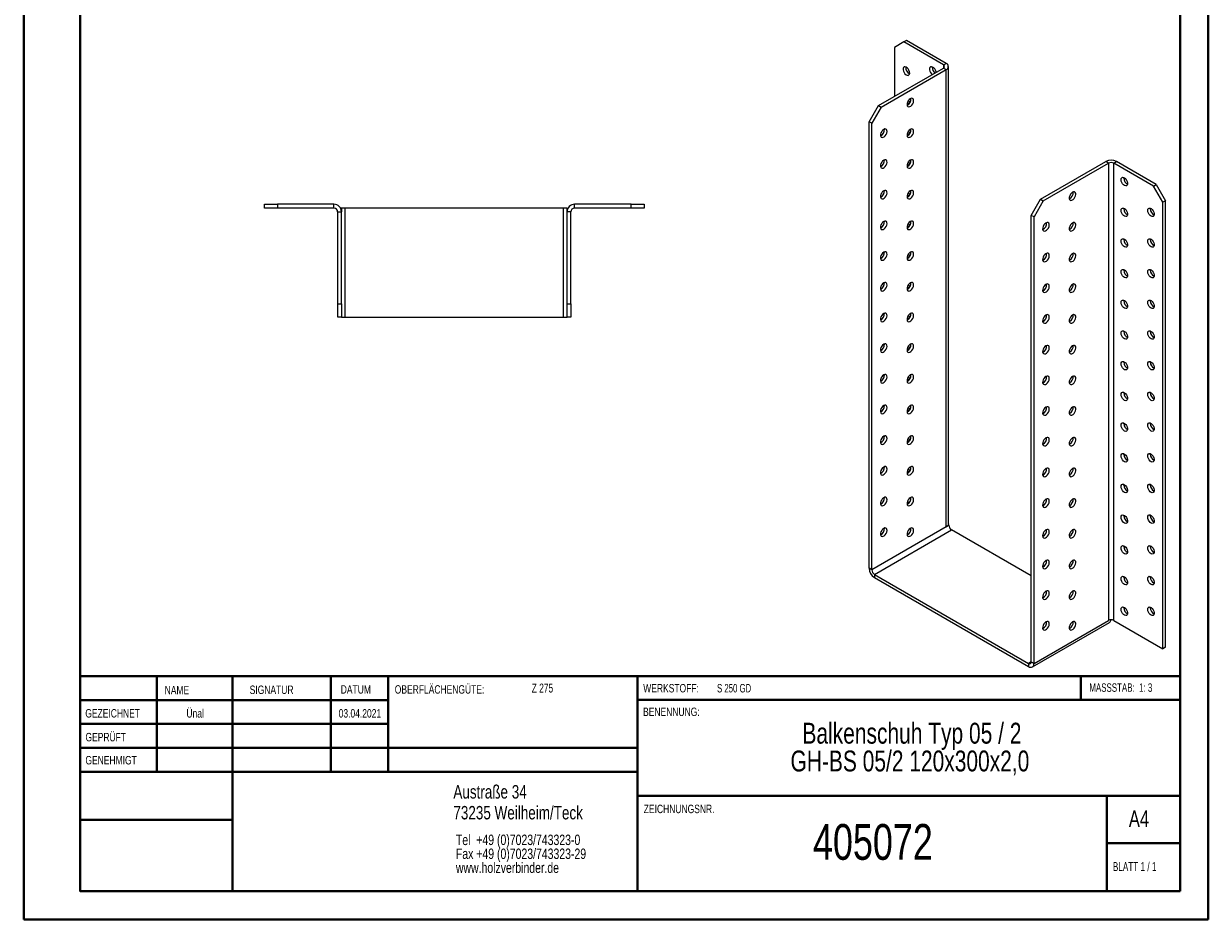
# Model space of a CAD drawing. Header units: millimetres. Extents: x 0 to 210, y 0 to 297.
# Tile 1 of 2: x 0 to 210, y 0 to 159. Entities that reach past the tile are written whole.
import ezdxf

# ---------------------------------------------------------------- set-up
doc = ezdxf.new("R2010")
doc.units = ezdxf.units.MM
doc.styles.add('SLDTEXTSTYLE0', font='TXT', dxfattribs={"width": 0.75})
doc.styles.add('SLDTEXTSTYLE1', font='TXT', dxfattribs={"width": 0.681818})
doc.styles.add('SLDTEXTSTYLE2', font='TXT', dxfattribs={"width": 0.7})
doc.styles.add('SLDTEXTSTYLE3', font='TXT', dxfattribs={"width": 0.6875})

# ---------------------------------------------------------------- blocks, each defined once
blk = doc.blocks.new('SW_NOTE_0')
at = {"color": 0, "linetype": 'Continuous', "lineweight": 0, "char_height": 1.8521, "attachment_point": 1, "style": 'SLDTEXTSTYLE0'}
for s, insert in [('Tel  +49 (0)7023/743323-0', (0, 2.39)), ('Fax +49 (0)7023/743323-29', (0, -0.08)), ('www.holzverbinder.de', (0, -2.55))]:
    blk.add_mtext(s, dxfattribs=dict(at, insert=insert))
blk = doc.blocks.new('SW_NOTE_1')
at = {"color": 0, "linetype": 'Continuous', "lineweight": 0, "char_height": 3.7042, "attachment_point": 2, "style": 'SLDTEXTSTYLE0'}
for s, insert in [('Balkenschuh Typ 05 / 2', (26.74, 4.77)), ('GH-BS 05/2 120x300x2,0', (26.38, -0.16))]:
    blk.add_mtext(s, dxfattribs=dict(at, insert=insert))

msp = doc.modelspace()

# ---------------------------------------------------------------- linework, layer by layer
at = {"color": 7, "linetype": 'Continuous', "lineweight": 40}
for p, q in [((0.08, 0.21), (0.08, 297.21)), ((210.08, 0.21), (210.08, 297.21)), ((10.08, 5.21), (10.08, 292.21)), ((205.08, 5.21), (205.08, 292.21)), ((10.11, 60.37), (10.11, 5.12)), ((205.08, 43.37), (10.11, 43.37)), ((23.71, 43.37), (23.71, 26.37)), ((37.1, 43.37), (37.1, 5.12)), ((54.51, 43.37), (54.51, 26.37)), ((64.71, 26.37), (64.71, 43.37)), ((108.91, 43.37), (108.91, 5.12)), ((187.47, 39.12), (187.47, 43.37)), ((64.71, 39.1), (10.11, 39.1)), ((205.08, 39.12), (108.91, 39.12)), ((64.71, 34.87), (10.11, 34.87)), ((108.91, 30.62), (10.11, 30.62)), ((108.91, 26.37), (10.11, 26.37)), ((108.91, 22.12), (205.08, 22.12)), ((192.08, 5.21), (192.08, 22.21)), ((37.1, 17.87), (10.11, 17.87)), ((10.11, 13.71), (10.08, 13.71)), ((205.08, 13.71), (192.08, 13.71)), ((10.11, 9.46), (10.08, 9.46)), ((10.08, 5.21), (205.08, 5.21)), ((205.08, 5.21), (180.99, 5.21)), ((0.08, 0.21), (210.08, 0.21))]:
    msp.add_line(p, q, dxfattribs=at)
at = {"color": 7, "linetype": 'Continuous', "lineweight": 15}
for p, q in [((156.08, 155.84), (154.43, 154.88)), ((156.55, 156.11), (156.08, 155.84)), ((163.15, 151.75), (156.08, 155.84)), ((163.62, 152.03), (156.55, 156.11)), ((154.43, 154.88), (154.43, 146.18)), ((151.6, 144.54), (163.15, 151.21)), ((163.15, 151.75), (163.62, 152.03)), ((163.15, 151.75), (163.15, 151.21)), ((163.15, 151.21), (163.62, 150.94)), ((164.01, 70.37), (164.01, 151.48)), ((152.07, 144.27), (163.62, 150.94)), ((163.62, 69.83), (163.62, 150.94)), ((149.95, 141.68), (151.6, 144.54)), ((152.07, 144.27), (150.42, 141.41)), ((151.6, 144.54), (152.07, 144.27)), ((150.42, 141.41), (149.95, 141.68)), ((149.95, 62.48), (149.95, 141.68)), ((150.42, 62.21), (150.42, 141.41)), ((180.35, 127.94), (191.9, 134.61)), ((192.37, 134.34), (191.9, 134.61)), ((193.32, 134.34), (193.79, 134.61)), ((200.86, 130.53), (193.79, 134.61)), ((180.82, 127.67), (192.37, 134.34)), ((192.37, 134.34), (192.37, 53.23)), ((193.32, 53.23), (193.32, 134.34)), ((200.39, 130.26), (193.32, 134.34)), ((195.08, 131.68), (195.09, 131.8)), ((200.39, 130.26), (200.86, 130.53)), ((202.04, 127.4), (200.39, 130.26)), ((200.86, 130.53), (202.51, 127.67)), ((42.74, 126.37), (42.74, 127.04)), ((42.74, 127.04), (45.07, 127.04)), ((45.07, 126.37), (42.74, 126.37)), ((45.07, 127.04), (45.07, 126.37)), ((55.07, 127.04), (45.07, 127.04)), ((55.07, 126.37), (45.07, 126.37)), ((55.07, 126.37), (55.07, 127.04)), ((56.41, 126.37), (56.23, 126.37)), ((56.41, 126.37), (56.41, 125.71)), ((57.07, 126.37), (56.41, 126.37)), ((57.07, 107.04), (57.07, 126.37)), ((95.74, 126.37), (57.07, 126.37)), ((96.41, 126.37), (95.74, 126.37)), ((95.74, 126.37), (95.74, 107.04)), ((96.41, 126.37), (96.58, 126.37)), ((96.41, 125.71), (96.41, 126.37)), ((97.74, 126.37), (97.74, 127.04)), ((107.74, 127.04), (97.74, 127.04)), ((107.74, 126.37), (97.74, 126.37)), ((107.74, 126.37), (107.74, 127.04)), ((107.74, 127.04), (110.07, 127.04)), ((110.07, 126.37), (107.74, 126.37)), ((110.07, 127.04), (110.07, 126.37)), ((178.7, 125.08), (180.35, 127.94)), ((180.82, 127.67), (179.18, 124.81)), ((180.35, 127.94), (180.82, 127.67)), ((195.08, 126.24), (195.09, 126.36)), ((199.8, 126.24), (199.81, 126.36)), ((202.51, 127.67), (202.04, 127.4)), ((202.04, 48.19), (202.04, 127.4)), ((202.51, 48.47), (202.51, 127.67)), ((55.74, 125.71), (56.41, 125.71)), ((55.74, 109.37), (55.74, 125.71)), ((56.41, 109.37), (56.41, 125.71)), ((97.07, 125.71), (96.41, 125.71)), ((96.41, 109.37), (96.41, 125.71)), ((97.07, 109.37), (97.07, 125.71)), ((179.18, 124.81), (178.7, 125.08)), ((178.7, 45.88), (178.7, 125.08)), ((179.18, 45.61), (179.18, 124.81)), ((195.08, 120.8), (195.09, 120.92)), ((199.8, 120.8), (199.81, 120.92)), ((195.08, 115.35), (195.09, 115.47)), ((199.8, 115.35), (199.81, 115.47)), ((55.74, 109.37), (56.41, 109.37)), ((55.74, 107.04), (55.74, 109.37)), ((56.41, 109.37), (56.41, 107.04)), ((96.41, 109.37), (97.07, 109.37)), ((96.41, 107.04), (96.41, 109.37)), ((97.07, 109.37), (97.07, 107.04)), ((195.08, 109.91), (195.09, 110.03)), ((199.8, 109.91), (199.81, 110.03)), ((56.41, 107.04), (55.74, 107.04)), ((56.41, 107.04), (57.07, 107.04)), ((57.07, 107.04), (95.74, 107.04)), ((95.74, 107.04), (96.41, 107.04)), ((97.07, 107.04), (96.41, 107.04)), ((195.08, 104.47), (195.09, 104.58)), ((199.8, 104.47), (199.81, 104.58)), ((195.08, 99.02), (195.09, 99.14)), ((199.8, 99.02), (199.81, 99.14)), ((195.08, 93.58), (195.09, 93.7)), ((199.8, 93.58), (199.81, 93.7)), ((195.08, 88.13), (195.09, 88.25)), ((199.8, 88.14), (199.81, 88.25)), ((195.08, 82.69), (195.09, 82.81)), ((199.8, 82.69), (199.81, 82.81)), ((195.08, 77.25), (195.09, 77.37)), ((199.8, 77.25), (199.81, 77.37)), ((156.74, 74.34), (157.06, 74.16)), ((195.08, 71.8), (195.09, 71.92)), ((199.8, 71.8), (199.81, 71.92)), ((163.62, 69.83), (150.42, 62.21)), ((164.09, 70.1), (163.62, 69.83)), ((164.09, 70.1), (163.96, 70.17)), ((150.89, 61.39), (164.56, 69.28)), ((178.7, 61.12), (164.56, 69.28)), ((195.08, 66.36), (195.09, 66.48)), ((199.8, 66.36), (199.81, 66.48)), ((150.42, 62.21), (149.95, 62.48)), ((150.89, 61.39), (178.23, 45.61)), ((150.89, 61.39), (150.89, 60.85)), ((195.08, 60.92), (195.09, 61.04)), ((199.8, 60.92), (199.81, 61.04)), ((150.89, 60.85), (178.23, 45.06)), ((195.08, 55.47), (195.09, 55.59)), ((199.8, 55.47), (199.81, 55.59)), ((178.9, 45), (192.57, 52.89)), ((179.18, 45.61), (192.37, 53.23)), ((193.32, 53.23), (202.04, 48.19)), ((202.51, 48.47), (202.04, 48.19)), ((178.7, 45.88), (178.23, 45.61)), ((178.23, 45.61), (178.23, 45.06)), ((178.7, 45.88), (179.18, 45.61))]:
    msp.add_line(p, q, dxfattribs=at)
at = {"color": 7, "linetype": 'Continuous', "lineweight": 0}
for p, q in [((64.71, 39.12), (10.11, 39.12)), ((23.71, 5.21), (23.71, 5.12)), ((54.51, 5.21), (54.51, 5.12))]:
    msp.add_line(p, q, dxfattribs=at)
at = {"color": 7, "linetype": 'Continuous', "lineweight": 15, "flags": 128}
for points in [[(157.14, 150.32), (157.1, 150.56), (157.01, 150.81), (156.87, 151.05), (156.69, 151.24), (156.5, 151.37), (156.31, 151.42), (156.15, 151.4), (156.03, 151.29), (155.97, 151.11), (155.97, 150.89), (156.03, 150.64), (156.15, 150.39), (156.31, 150.18), (156.5, 150.01), (156.69, 149.92), (156.87, 149.91), (157.01, 149.98), (157.1, 150.12), (157.14, 150.32)], [(161.84, 150.46), (161.82, 150.56), (161.73, 150.81), (161.58, 151.05), (161.41, 151.24), (161.21, 151.37), (161.03, 151.42), (160.86, 151.4), (160.74, 151.29), (160.68, 151.11), (160.68, 150.89), (160.74, 150.64), (160.86, 150.39), (161.03, 150.18), (161.15, 150.06)], [(157.25, 145.77), (157.06, 145.62), (156.89, 145.41), (156.76, 145.17), (156.68, 144.92), (156.67, 144.69), (156.72, 144.5), (156.82, 144.38), (156.97, 144.33), (157.16, 144.36), (157.35, 144.47), (157.54, 144.65), (157.69, 144.88), (157.79, 145.12), (157.84, 145.37), (157.83, 145.58), (157.75, 145.74), (157.62, 145.83), (157.45, 145.84), (157.25, 145.77)], [(152.54, 140.32), (152.35, 140.18), (152.18, 139.97), (152.05, 139.73), (151.97, 139.48), (151.95, 139.25), (152, 139.06), (152.11, 138.93), (152.26, 138.88), (152.44, 138.92), (152.64, 139.03), (152.82, 139.21), (152.97, 139.43), (153.08, 139.68), (153.13, 139.93), (153.11, 140.14), (153.03, 140.3), (152.9, 140.39), (152.73, 140.4), (152.54, 140.32)], [(157.25, 140.32), (157.06, 140.18), (156.89, 139.97), (156.76, 139.73), (156.68, 139.48), (156.67, 139.25), (156.72, 139.06), (156.82, 138.93), (156.97, 138.88), (157.16, 138.92), (157.35, 139.03), (157.54, 139.21), (157.69, 139.43), (157.79, 139.68), (157.84, 139.93), (157.83, 140.14), (157.75, 140.3), (157.62, 140.39), (157.45, 140.4), (157.25, 140.32)], [(152.54, 134.88), (152.35, 134.73), (152.18, 134.53), (152.05, 134.29), (151.97, 134.04), (151.95, 133.8), (152, 133.61), (152.11, 133.49), (152.26, 133.44), (152.44, 133.47), (152.64, 133.58), (152.82, 133.76), (152.97, 133.99), (153.08, 134.24), (153.13, 134.48), (153.11, 134.7), (153.03, 134.86), (152.9, 134.95), (152.73, 134.95), (152.54, 134.88)], [(157.25, 134.88), (157.06, 134.73), (156.89, 134.53), (156.76, 134.29), (156.68, 134.04), (156.67, 133.8), (156.72, 133.61), (156.82, 133.49), (156.97, 133.44), (157.16, 133.47), (157.35, 133.58), (157.54, 133.76), (157.69, 133.99), (157.79, 134.24), (157.84, 134.48), (157.83, 134.7), (157.75, 134.86), (157.62, 134.95), (157.45, 134.95), (157.25, 134.88)], [(194.61, 131.41), (194.65, 131.61), (194.74, 131.76), (194.88, 131.83), (195.06, 131.81), (195.25, 131.72), (195.44, 131.56), (195.6, 131.34), (195.72, 131.1), (195.78, 130.85), (195.78, 130.62), (195.72, 130.45), (195.6, 130.34), (195.44, 130.31), (195.25, 130.37), (195.06, 130.5), (194.88, 130.69), (194.74, 130.92), (194.65, 131.17), (194.61, 131.41)], [(152.54, 129.44), (152.35, 129.29), (152.18, 129.08), (152.05, 128.84), (151.97, 128.59), (151.95, 128.36), (152, 128.17), (152.11, 128.04), (152.26, 128), (152.44, 128.03), (152.64, 128.14), (152.82, 128.32), (152.97, 128.55), (153.08, 128.79), (153.13, 129.04), (153.11, 129.25), (153.03, 129.41), (152.9, 129.5), (152.73, 129.51), (152.54, 129.44)], [(157.25, 129.44), (157.06, 129.29), (156.89, 129.08), (156.76, 128.84), (156.68, 128.59), (156.67, 128.36), (156.72, 128.17), (156.82, 128.04), (156.97, 128), (157.16, 128.03), (157.35, 128.14), (157.54, 128.32), (157.69, 128.54), (157.79, 128.79), (157.84, 129.04), (157.83, 129.25), (157.75, 129.41), (157.62, 129.5), (157.45, 129.51), (157.25, 129.44)], [(186.01, 129.17), (185.82, 129.02), (185.65, 128.81), (185.52, 128.57), (185.44, 128.32), (185.42, 128.09), (185.47, 127.9), (185.58, 127.77), (185.73, 127.73), (185.91, 127.76), (186.11, 127.87), (186.29, 128.05), (186.44, 128.28), (186.55, 128.52), (186.6, 128.77), (186.58, 128.98), (186.5, 129.14), (186.37, 129.23), (186.2, 129.24), (186.01, 129.17)], [(194.61, 125.97), (194.65, 126.17), (194.74, 126.31), (194.88, 126.38), (195.06, 126.37), (195.25, 126.28), (195.44, 126.11), (195.6, 125.9), (195.72, 125.65), (195.78, 125.4), (195.78, 125.18), (195.72, 125), (195.6, 124.9), (195.44, 124.87), (195.25, 124.92), (195.06, 125.05), (194.88, 125.24), (194.74, 125.48), (194.65, 125.73), (194.61, 125.97)], [(199.33, 125.97), (199.36, 126.17), (199.45, 126.31), (199.59, 126.38), (199.77, 126.37), (199.97, 126.28), (200.15, 126.11), (200.32, 125.9), (200.44, 125.65), (200.5, 125.4), (200.5, 125.18), (200.44, 125.01), (200.32, 124.9), (200.15, 124.87), (199.97, 124.92), (199.77, 125.05), (199.59, 125.24), (199.45, 125.48), (199.36, 125.73), (199.33, 125.97)], [(152.54, 123.99), (152.35, 123.85), (152.18, 123.64), (152.05, 123.4), (151.97, 123.15), (151.95, 122.92), (152, 122.73), (152.11, 122.6), (152.26, 122.55), (152.44, 122.59), (152.64, 122.7), (152.82, 122.88), (152.97, 123.1), (153.08, 123.35), (153.13, 123.6), (153.11, 123.81), (153.03, 123.97), (152.9, 124.06), (152.73, 124.07), (152.54, 123.99)], [(157.25, 123.99), (157.06, 123.85), (156.89, 123.64), (156.76, 123.4), (156.68, 123.15), (156.67, 122.92), (156.72, 122.73), (156.82, 122.6), (156.97, 122.55), (157.16, 122.58), (157.35, 122.7), (157.54, 122.88), (157.69, 123.1), (157.79, 123.35), (157.84, 123.59), (157.83, 123.81), (157.75, 123.97), (157.62, 124.06), (157.45, 124.07), (157.25, 123.99)], [(181.3, 123.72), (181.11, 123.58), (180.93, 123.37), (180.8, 123.13), (180.73, 122.88), (180.71, 122.65), (180.76, 122.46), (180.86, 122.33), (181.02, 122.28), (181.2, 122.32), (181.39, 122.43), (181.58, 122.61), (181.73, 122.83), (181.84, 123.08), (181.88, 123.33), (181.87, 123.54), (181.79, 123.7), (181.66, 123.79), (181.49, 123.8), (181.3, 123.72)], [(186.01, 123.72), (185.82, 123.58), (185.65, 123.37), (185.52, 123.13), (185.44, 122.88), (185.42, 122.65), (185.47, 122.46), (185.58, 122.33), (185.73, 122.28), (185.91, 122.32), (186.11, 122.43), (186.29, 122.61), (186.44, 122.83), (186.55, 123.08), (186.6, 123.33), (186.58, 123.54), (186.5, 123.7), (186.37, 123.79), (186.2, 123.8), (186.01, 123.72)], [(194.61, 120.52), (194.65, 120.73), (194.74, 120.87), (194.88, 120.94), (195.06, 120.93), (195.25, 120.83), (195.44, 120.67), (195.6, 120.45), (195.72, 120.21), (195.78, 119.96), (195.78, 119.74), (195.72, 119.56), (195.6, 119.45), (195.44, 119.42), (195.25, 119.48), (195.06, 119.61), (194.88, 119.8), (194.74, 120.03), (194.65, 120.28), (194.61, 120.52)], [(199.33, 120.52), (199.36, 120.73), (199.45, 120.87), (199.59, 120.94), (199.77, 120.93), (199.97, 120.83), (200.15, 120.67), (200.32, 120.45), (200.44, 120.21), (200.5, 119.96), (200.5, 119.74), (200.44, 119.56), (200.32, 119.45), (200.15, 119.42), (199.97, 119.48), (199.77, 119.61), (199.59, 119.8), (199.45, 120.04), (199.36, 120.29), (199.33, 120.52)], [(152.54, 118.55), (152.35, 118.4), (152.18, 118.2), (152.05, 117.96), (151.97, 117.71), (151.95, 117.47), (152, 117.28), (152.11, 117.16), (152.26, 117.11), (152.44, 117.14), (152.64, 117.25), (152.82, 117.43), (152.97, 117.66), (153.08, 117.91), (153.13, 118.15), (153.11, 118.37), (153.03, 118.53), (152.9, 118.61), (152.73, 118.62), (152.54, 118.55)], [(157.25, 118.55), (157.06, 118.4), (156.89, 118.2), (156.76, 117.96), (156.68, 117.71), (156.67, 117.47), (156.72, 117.28), (156.82, 117.16), (156.97, 117.11), (157.16, 117.14), (157.35, 117.25), (157.54, 117.43), (157.69, 117.66), (157.79, 117.91), (157.84, 118.15), (157.83, 118.37), (157.75, 118.53), (157.62, 118.61), (157.45, 118.62), (157.25, 118.55)], [(181.3, 118.28), (181.11, 118.13), (180.93, 117.93), (180.8, 117.69), (180.73, 117.44), (180.71, 117.2), (180.76, 117.01), (180.86, 116.89), (181.02, 116.84), (181.2, 116.87), (181.39, 116.98), (181.58, 117.16), (181.73, 117.39), (181.84, 117.64), (181.88, 117.88), (181.87, 118.1), (181.79, 118.26), (181.66, 118.35), (181.49, 118.35), (181.3, 118.28)], [(186.01, 118.28), (185.82, 118.13), (185.65, 117.93), (185.52, 117.69), (185.44, 117.44), (185.42, 117.2), (185.47, 117.01), (185.58, 116.89), (185.73, 116.84), (185.91, 116.87), (186.11, 116.98), (186.29, 117.16), (186.44, 117.39), (186.55, 117.64), (186.6, 117.88), (186.58, 118.1), (186.5, 118.26), (186.37, 118.34), (186.2, 118.35), (186.01, 118.28)], [(194.61, 115.08), (194.65, 115.28), (194.74, 115.43), (194.88, 115.5), (195.06, 115.48), (195.25, 115.39), (195.44, 115.23), (195.6, 115.01), (195.72, 114.77), (195.78, 114.52), (195.78, 114.29), (195.72, 114.12), (195.6, 114.01), (195.44, 113.98), (195.25, 114.03), (195.06, 114.16), (194.88, 114.36), (194.74, 114.59), (194.65, 114.84), (194.61, 115.08)], [(199.33, 115.08), (199.36, 115.28), (199.45, 115.43), (199.59, 115.5), (199.77, 115.48), (199.97, 115.39), (200.15, 115.23), (200.32, 115.01), (200.44, 114.77), (200.5, 114.52), (200.5, 114.29), (200.44, 114.12), (200.32, 114.01), (200.15, 113.98), (199.97, 114.03), (199.77, 114.16), (199.59, 114.36), (199.45, 114.59), (199.36, 114.84), (199.33, 115.08)], [(152.54, 113.11), (152.35, 112.96), (152.18, 112.75), (152.05, 112.51), (151.97, 112.26), (151.95, 112.03), (152, 111.84), (152.11, 111.71), (152.26, 111.66), (152.44, 111.7), (152.64, 111.81), (152.82, 111.99), (152.97, 112.21), (153.08, 112.46), (153.13, 112.71), (153.11, 112.92), (153.03, 113.08), (152.9, 113.17), (152.73, 113.18), (152.54, 113.11)], [(157.25, 113.11), (157.06, 112.96), (156.89, 112.75), (156.76, 112.51), (156.68, 112.26), (156.67, 112.03), (156.72, 111.84), (156.82, 111.71), (156.97, 111.66), (157.16, 111.7), (157.35, 111.81), (157.54, 111.99), (157.69, 112.21), (157.79, 112.46), (157.84, 112.71), (157.83, 112.92), (157.75, 113.08), (157.62, 113.17), (157.45, 113.18), (157.25, 113.11)], [(181.3, 112.84), (181.11, 112.69), (180.93, 112.48), (180.8, 112.24), (180.73, 111.99), (180.71, 111.76), (180.76, 111.57), (180.86, 111.44), (181.02, 111.4), (181.2, 111.43), (181.39, 111.54), (181.58, 111.72), (181.73, 111.95), (181.84, 112.19), (181.88, 112.44), (181.87, 112.65), (181.79, 112.81), (181.66, 112.9), (181.49, 112.91), (181.3, 112.84)], [(186.01, 112.84), (185.82, 112.69), (185.65, 112.48), (185.52, 112.24), (185.44, 111.99), (185.42, 111.76), (185.47, 111.57), (185.58, 111.44), (185.73, 111.39), (185.91, 111.43), (186.11, 111.54), (186.29, 111.72), (186.44, 111.94), (186.55, 112.19), (186.6, 112.44), (186.58, 112.65), (186.5, 112.81), (186.37, 112.9), (186.2, 112.91), (186.01, 112.84)], [(194.61, 109.64), (194.65, 109.84), (194.74, 109.98), (194.88, 110.05), (195.06, 110.04), (195.25, 109.95), (195.44, 109.78), (195.6, 109.57), (195.72, 109.32), (195.78, 109.07), (195.78, 108.85), (195.72, 108.67), (195.6, 108.57), (195.44, 108.54), (195.25, 108.59), (195.06, 108.72), (194.88, 108.91), (194.74, 109.15), (194.65, 109.4), (194.61, 109.64)], [(199.33, 109.64), (199.36, 109.84), (199.45, 109.98), (199.59, 110.05), (199.77, 110.04), (199.97, 109.95), (200.15, 109.78), (200.32, 109.57), (200.44, 109.32), (200.5, 109.07), (200.5, 108.85), (200.44, 108.67), (200.32, 108.57), (200.15, 108.54), (199.97, 108.59), (199.77, 108.72), (199.59, 108.91), (199.45, 109.15), (199.36, 109.4), (199.33, 109.64)], [(152.54, 107.66), (152.35, 107.51), (152.18, 107.31), (152.05, 107.07), (151.97, 106.82), (151.95, 106.59), (152, 106.4), (152.11, 106.27), (152.26, 106.22), (152.44, 106.25), (152.64, 106.37), (152.82, 106.55), (152.97, 106.77), (153.08, 107.02), (153.13, 107.26), (153.11, 107.48), (153.03, 107.64), (152.9, 107.73), (152.73, 107.74), (152.54, 107.66)], [(157.25, 107.66), (157.06, 107.51), (156.89, 107.31), (156.76, 107.07), (156.68, 106.82), (156.67, 106.59), (156.72, 106.4), (156.82, 106.27), (156.97, 106.22), (157.16, 106.25), (157.35, 106.37), (157.54, 106.54), (157.69, 106.77), (157.79, 107.02), (157.84, 107.26), (157.83, 107.48), (157.75, 107.64), (157.62, 107.73), (157.45, 107.74), (157.25, 107.66)], [(181.3, 107.39), (181.11, 107.25), (180.93, 107.04), (180.8, 106.8), (180.73, 106.55), (180.71, 106.32), (180.76, 106.13), (180.86, 106), (181.02, 105.95), (181.2, 105.98), (181.39, 106.1), (181.58, 106.28), (181.73, 106.5), (181.84, 106.75), (181.88, 106.99), (181.87, 107.21), (181.79, 107.37), (181.66, 107.46), (181.49, 107.47), (181.3, 107.39)], [(186.01, 107.39), (185.82, 107.24), (185.65, 107.04), (185.52, 106.8), (185.44, 106.55), (185.42, 106.32), (185.47, 106.13), (185.58, 106), (185.73, 105.95), (185.91, 105.98), (186.11, 106.1), (186.29, 106.28), (186.44, 106.5), (186.55, 106.75), (186.6, 106.99), (186.58, 107.21), (186.5, 107.37), (186.37, 107.46), (186.2, 107.47), (186.01, 107.39)], [(194.61, 104.19), (194.65, 104.4), (194.74, 104.54), (194.88, 104.61), (195.06, 104.6), (195.25, 104.5), (195.44, 104.34), (195.6, 104.12), (195.72, 103.88), (195.78, 103.63), (195.78, 103.41), (195.72, 103.23), (195.6, 103.12), (195.44, 103.09), (195.25, 103.15), (195.06, 103.28), (194.88, 103.47), (194.74, 103.7), (194.65, 103.95), (194.61, 104.19)], [(199.33, 104.19), (199.36, 104.4), (199.45, 104.54), (199.59, 104.61), (199.77, 104.6), (199.97, 104.5), (200.15, 104.34), (200.32, 104.12), (200.44, 103.88), (200.5, 103.63), (200.5, 103.41), (200.44, 103.23), (200.32, 103.12), (200.15, 103.09), (199.97, 103.15), (199.77, 103.28), (199.59, 103.47), (199.45, 103.7), (199.36, 103.95), (199.33, 104.19)], [(152.54, 102.22), (152.35, 102.07), (152.18, 101.87), (152.05, 101.63), (151.97, 101.38), (151.95, 101.14), (152, 100.95), (152.11, 100.83), (152.26, 100.78), (152.44, 100.81), (152.64, 100.92), (152.82, 101.1), (152.97, 101.33), (153.08, 101.58), (153.13, 101.82), (153.11, 102.03), (153.03, 102.19), (152.9, 102.28), (152.73, 102.29), (152.54, 102.22)], [(157.25, 102.22), (157.06, 102.07), (156.89, 101.87), (156.76, 101.62), (156.68, 101.37), (156.67, 101.14), (156.72, 100.95), (156.82, 100.83), (156.97, 100.78), (157.16, 100.81), (157.35, 100.92), (157.54, 101.1), (157.69, 101.33), (157.79, 101.58), (157.84, 101.82), (157.83, 102.03), (157.75, 102.19), (157.62, 102.28), (157.45, 102.29), (157.25, 102.22)], [(181.3, 101.95), (181.11, 101.8), (180.93, 101.6), (180.8, 101.36), (180.73, 101.11), (180.71, 100.87), (180.76, 100.68), (180.86, 100.56), (181.02, 100.51), (181.2, 100.54), (181.39, 100.65), (181.58, 100.83), (181.73, 101.06), (181.84, 101.31), (181.88, 101.55), (181.87, 101.77), (181.79, 101.93), (181.66, 102.01), (181.49, 102.02), (181.3, 101.95)], [(186.01, 101.95), (185.82, 101.8), (185.65, 101.6), (185.52, 101.36), (185.44, 101.11), (185.42, 100.87), (185.47, 100.68), (185.58, 100.56), (185.73, 100.51), (185.91, 100.54), (186.11, 100.65), (186.29, 100.83), (186.44, 101.06), (186.55, 101.31), (186.6, 101.55), (186.58, 101.76), (186.5, 101.92), (186.37, 102.01), (186.2, 102.02), (186.01, 101.95)], [(194.61, 98.75), (194.65, 98.95), (194.74, 99.1), (194.88, 99.17), (195.06, 99.15), (195.25, 99.06), (195.44, 98.9), (195.6, 98.68), (195.72, 98.43), (195.78, 98.19), (195.78, 97.96), (195.72, 97.79), (195.6, 97.68), (195.44, 97.65), (195.25, 97.7), (195.06, 97.83), (194.88, 98.03), (194.74, 98.26), (194.65, 98.51), (194.61, 98.75)], [(199.33, 98.75), (199.36, 98.95), (199.45, 99.1), (199.59, 99.17), (199.77, 99.15), (199.97, 99.06), (200.15, 98.9), (200.32, 98.68), (200.44, 98.43), (200.5, 98.19), (200.5, 97.96), (200.44, 97.79), (200.32, 97.68), (200.15, 97.65), (199.97, 97.7), (199.77, 97.83), (199.59, 98.03), (199.45, 98.26), (199.36, 98.51), (199.33, 98.75)], [(152.54, 96.77), (152.35, 96.63), (152.18, 96.42), (152.05, 96.18), (151.97, 95.93), (151.95, 95.7), (152, 95.51), (152.11, 95.38), (152.26, 95.33), (152.44, 95.37), (152.64, 95.48), (152.82, 95.66), (152.97, 95.88), (153.08, 96.13), (153.13, 96.38), (153.11, 96.59), (153.03, 96.75), (152.9, 96.84), (152.73, 96.85), (152.54, 96.77)], [(157.25, 96.77), (157.06, 96.63), (156.89, 96.42), (156.76, 96.18), (156.68, 95.93), (156.67, 95.7), (156.72, 95.51), (156.82, 95.38), (156.97, 95.33), (157.16, 95.37), (157.35, 95.48), (157.54, 95.66), (157.69, 95.88), (157.79, 96.13), (157.84, 96.38), (157.83, 96.59), (157.75, 96.75), (157.62, 96.84), (157.45, 96.85), (157.25, 96.77)], [(181.3, 96.51), (181.11, 96.36), (180.93, 96.15), (180.8, 95.91), (180.73, 95.66), (180.71, 95.43), (180.76, 95.24), (180.86, 95.11), (181.02, 95.06), (181.2, 95.1), (181.39, 95.21), (181.58, 95.39), (181.73, 95.61), (181.84, 95.86), (181.88, 96.11), (181.87, 96.32), (181.79, 96.48), (181.66, 96.57), (181.49, 96.58), (181.3, 96.51)], [(186.01, 96.5), (185.82, 96.36), (185.65, 96.15), (185.52, 95.91), (185.44, 95.66), (185.42, 95.43), (185.47, 95.24), (185.58, 95.11), (185.73, 95.06), (185.91, 95.1), (186.11, 95.21), (186.29, 95.39), (186.44, 95.61), (186.55, 95.86), (186.6, 96.11), (186.58, 96.32), (186.5, 96.48), (186.37, 96.57), (186.2, 96.58), (186.01, 96.5)], [(194.61, 93.31), (194.65, 93.51), (194.74, 93.65), (194.88, 93.72), (195.06, 93.71), (195.25, 93.62), (195.44, 93.45), (195.6, 93.24), (195.72, 92.99), (195.78, 92.74), (195.78, 92.52), (195.72, 92.34), (195.6, 92.24), (195.44, 92.21), (195.25, 92.26), (195.06, 92.39), (194.88, 92.58), (194.74, 92.82), (194.65, 93.07), (194.61, 93.31)], [(199.33, 93.31), (199.36, 93.51), (199.45, 93.65), (199.59, 93.72), (199.77, 93.71), (199.97, 93.62), (200.15, 93.45), (200.32, 93.24), (200.44, 92.99), (200.5, 92.74), (200.5, 92.52), (200.44, 92.34), (200.32, 92.24), (200.15, 92.21), (199.97, 92.26), (199.77, 92.39), (199.59, 92.58), (199.45, 92.82), (199.36, 93.07), (199.33, 93.31)], [(152.54, 91.33), (152.35, 91.18), (152.18, 90.98), (152.05, 90.74), (151.97, 90.49), (151.95, 90.26), (152, 90.07), (152.11, 89.94), (152.26, 89.89), (152.44, 89.92), (152.64, 90.04), (152.82, 90.21), (152.97, 90.44), (153.08, 90.69), (153.13, 90.93), (153.11, 91.15), (153.03, 91.31), (152.9, 91.4), (152.73, 91.4), (152.54, 91.33)], [(157.25, 91.33), (157.06, 91.18), (156.89, 90.98), (156.76, 90.74), (156.68, 90.49), (156.67, 90.26), (156.72, 90.07), (156.82, 89.94), (156.97, 89.89), (157.16, 89.92), (157.35, 90.04), (157.54, 90.21), (157.69, 90.44), (157.79, 90.69), (157.84, 90.93), (157.83, 91.15), (157.75, 91.31), (157.62, 91.4), (157.45, 91.4), (157.25, 91.33)], [(181.3, 91.06), (181.11, 90.91), (180.93, 90.71), (180.8, 90.47), (180.73, 90.22), (180.71, 89.99), (180.76, 89.8), (180.86, 89.67), (181.02, 89.62), (181.2, 89.65), (181.39, 89.77), (181.58, 89.94), (181.73, 90.17), (181.84, 90.42), (181.88, 90.66), (181.87, 90.88), (181.79, 91.04), (181.66, 91.13), (181.49, 91.14), (181.3, 91.06)], [(186.01, 91.06), (185.82, 90.91), (185.65, 90.71), (185.52, 90.47), (185.44, 90.22), (185.42, 89.99), (185.47, 89.8), (185.58, 89.67), (185.73, 89.62), (185.91, 89.65), (186.11, 89.77), (186.29, 89.94), (186.44, 90.17), (186.55, 90.42), (186.6, 90.66), (186.58, 90.88), (186.5, 91.04), (186.37, 91.13), (186.2, 91.13), (186.01, 91.06)], [(194.61, 87.86), (194.65, 88.07), (194.74, 88.21), (194.88, 88.28), (195.06, 88.27), (195.25, 88.17), (195.44, 88.01), (195.6, 87.79), (195.72, 87.55), (195.78, 87.3), (195.78, 87.07), (195.72, 86.9), (195.6, 86.79), (195.44, 86.76), (195.25, 86.82), (195.06, 86.95), (194.88, 87.14), (194.74, 87.37), (194.65, 87.62), (194.61, 87.86)], [(199.33, 87.86), (199.36, 88.07), (199.45, 88.21), (199.59, 88.28), (199.77, 88.27), (199.97, 88.17), (200.15, 88.01), (200.32, 87.79), (200.44, 87.55), (200.5, 87.3), (200.5, 87.08), (200.44, 86.9), (200.32, 86.79), (200.15, 86.76), (199.97, 86.82), (199.77, 86.95), (199.59, 87.14), (199.45, 87.37), (199.36, 87.62), (199.33, 87.86)], [(152.54, 85.89), (152.35, 85.74), (152.18, 85.54), (152.05, 85.29), (151.97, 85.04), (151.95, 84.81), (152, 84.62), (152.11, 84.5), (152.26, 84.45), (152.44, 84.48), (152.64, 84.59), (152.82, 84.77), (152.97, 85), (153.08, 85.25), (153.13, 85.49), (153.11, 85.7), (153.03, 85.86), (152.9, 85.95), (152.73, 85.96), (152.54, 85.89)], [(157.25, 85.89), (157.06, 85.74), (156.89, 85.53), (156.76, 85.29), (156.68, 85.04), (156.67, 84.81), (156.72, 84.62), (156.82, 84.5), (156.97, 84.45), (157.16, 84.48), (157.35, 84.59), (157.54, 84.77), (157.69, 85), (157.79, 85.24), (157.84, 85.49), (157.83, 85.7), (157.75, 85.86), (157.62, 85.95), (157.45, 85.96), (157.25, 85.89)], [(181.3, 85.62), (181.11, 85.47), (180.93, 85.27), (180.8, 85.03), (180.73, 84.77), (180.71, 84.54), (180.76, 84.35), (180.86, 84.23), (181.02, 84.18), (181.2, 84.21), (181.39, 84.32), (181.58, 84.5), (181.73, 84.73), (181.84, 84.98), (181.88, 85.22), (181.87, 85.43), (181.79, 85.59), (181.66, 85.68), (181.49, 85.69), (181.3, 85.62)], [(186.01, 85.62), (185.82, 85.47), (185.65, 85.27), (185.52, 85.02), (185.44, 84.77), (185.42, 84.54), (185.47, 84.35), (185.58, 84.23), (185.73, 84.18), (185.91, 84.21), (186.11, 84.32), (186.29, 84.5), (186.44, 84.73), (186.55, 84.98), (186.6, 85.22), (186.58, 85.43), (186.5, 85.59), (186.37, 85.68), (186.2, 85.69), (186.01, 85.62)], [(194.61, 82.42), (194.65, 82.62), (194.74, 82.77), (194.88, 82.83), (195.06, 82.82), (195.25, 82.73), (195.44, 82.57), (195.6, 82.35), (195.72, 82.1), (195.78, 81.86), (195.78, 81.63), (195.72, 81.46), (195.6, 81.35), (195.44, 81.32), (195.25, 81.37), (195.06, 81.5), (194.88, 81.7), (194.74, 81.93), (194.65, 82.18), (194.61, 82.42)], [(199.33, 82.42), (199.36, 82.62), (199.45, 82.77), (199.59, 82.84), (199.77, 82.82), (199.97, 82.73), (200.15, 82.57), (200.32, 82.35), (200.44, 82.1), (200.5, 81.86), (200.5, 81.63), (200.44, 81.46), (200.32, 81.35), (200.15, 81.32), (199.97, 81.37), (199.77, 81.5), (199.59, 81.7), (199.45, 81.93), (199.36, 82.18), (199.33, 82.42)], [(152.54, 80.44), (152.35, 80.3), (152.18, 80.09), (152.05, 79.85), (151.97, 79.6), (151.95, 79.37), (152, 79.18), (152.11, 79.05), (152.26, 79), (152.44, 79.04), (152.64, 79.15), (152.82, 79.33), (152.97, 79.55), (153.08, 79.8), (153.13, 80.05), (153.11, 80.26), (153.03, 80.42), (152.9, 80.51), (152.73, 80.52), (152.54, 80.44)], [(157.25, 80.44), (157.06, 80.3), (156.89, 80.09), (156.76, 79.85), (156.68, 79.6), (156.67, 79.37), (156.72, 79.18), (156.82, 79.05), (156.97, 79), (157.16, 79.04), (157.35, 79.15), (157.54, 79.33), (157.69, 79.55), (157.79, 79.8), (157.84, 80.05), (157.83, 80.26), (157.75, 80.42), (157.62, 80.51), (157.45, 80.52), (157.25, 80.44)], [(181.3, 80.17), (181.11, 80.03), (180.93, 79.82), (180.8, 79.58), (180.73, 79.33), (180.71, 79.1), (180.76, 78.91), (180.86, 78.78), (181.02, 78.73), (181.2, 78.77), (181.39, 78.88), (181.58, 79.06), (181.73, 79.28), (181.84, 79.53), (181.88, 79.78), (181.87, 79.99), (181.79, 80.15), (181.66, 80.24), (181.49, 80.25), (181.3, 80.17)], [(186.01, 80.17), (185.82, 80.03), (185.65, 79.82), (185.52, 79.58), (185.44, 79.33), (185.42, 79.1), (185.47, 78.91), (185.58, 78.78), (185.73, 78.73), (185.91, 78.77), (186.11, 78.88), (186.29, 79.06), (186.44, 79.28), (186.55, 79.53), (186.6, 79.78), (186.58, 79.99), (186.5, 80.15), (186.37, 80.24), (186.2, 80.25), (186.01, 80.17)], [(194.61, 76.98), (194.65, 77.18), (194.74, 77.32), (194.88, 77.39), (195.06, 77.38), (195.25, 77.29), (195.44, 77.12), (195.6, 76.91), (195.72, 76.66), (195.78, 76.41), (195.78, 76.19), (195.72, 76.01), (195.6, 75.9), (195.44, 75.88), (195.25, 75.93), (195.06, 76.06), (194.88, 76.25), (194.74, 76.49), (194.65, 76.74), (194.61, 76.98)], [(199.33, 76.98), (199.36, 77.18), (199.45, 77.32), (199.59, 77.39), (199.77, 77.38), (199.97, 77.29), (200.15, 77.12), (200.32, 76.91), (200.44, 76.66), (200.5, 76.41), (200.5, 76.19), (200.44, 76.01), (200.32, 75.9), (200.15, 75.88), (199.97, 75.93), (199.77, 76.06), (199.59, 76.25), (199.45, 76.49), (199.36, 76.74), (199.33, 76.98)], [(152.54, 75), (152.35, 74.85), (152.18, 74.65), (152.05, 74.41), (151.97, 74.16), (151.95, 73.92), (152, 73.74), (152.11, 73.61), (152.26, 73.56), (152.44, 73.59), (152.64, 73.7), (152.82, 73.88), (152.97, 74.11), (153.08, 74.36), (153.13, 74.6), (153.11, 74.82), (153.03, 74.98), (152.9, 75.07), (152.73, 75.07), (152.54, 75)], [(157.25, 75), (157.06, 74.85), (156.89, 74.65), (156.76, 74.41), (156.68, 74.16), (156.67, 73.92), (156.72, 73.73), (156.82, 73.61), (156.97, 73.56), (157.16, 73.59), (157.35, 73.7), (157.54, 73.88), (157.69, 74.11), (157.79, 74.36), (157.84, 74.6), (157.83, 74.82), (157.75, 74.98), (157.62, 75.07), (157.45, 75.07), (157.25, 75)], [(181.3, 74.73), (181.11, 74.58), (180.93, 74.38), (180.8, 74.14), (180.73, 73.89), (180.71, 73.66), (180.76, 73.47), (180.86, 73.34), (181.02, 73.29), (181.2, 73.32), (181.39, 73.44), (181.58, 73.61), (181.73, 73.84), (181.84, 74.09), (181.88, 74.33), (181.87, 74.55), (181.79, 74.71), (181.66, 74.8), (181.49, 74.8), (181.3, 74.73)], [(186.01, 74.73), (185.82, 74.58), (185.65, 74.38), (185.52, 74.14), (185.44, 73.89), (185.42, 73.65), (185.47, 73.47), (185.58, 73.34), (185.73, 73.29), (185.91, 73.32), (186.11, 73.43), (186.29, 73.61), (186.44, 73.84), (186.55, 74.09), (186.6, 74.33), (186.58, 74.55), (186.5, 74.71), (186.37, 74.8), (186.2, 74.8), (186.01, 74.73)], [(194.61, 71.53), (194.65, 71.73), (194.74, 71.88), (194.88, 71.95), (195.06, 71.93), (195.25, 71.84), (195.44, 71.68), (195.6, 71.46), (195.72, 71.22), (195.78, 70.97), (195.78, 70.74), (195.72, 70.57), (195.6, 70.46), (195.44, 70.43), (195.25, 70.49), (195.06, 70.62), (194.88, 70.81), (194.74, 71.04), (194.65, 71.29), (194.61, 71.53)], [(199.33, 71.53), (199.36, 71.73), (199.45, 71.88), (199.59, 71.95), (199.77, 71.94), (199.97, 71.84), (200.15, 71.68), (200.32, 71.46), (200.44, 71.22), (200.5, 70.97), (200.5, 70.74), (200.44, 70.57), (200.32, 70.46), (200.15, 70.43), (199.97, 70.49), (199.77, 70.62), (199.59, 70.81), (199.45, 71.04), (199.36, 71.29), (199.33, 71.53)], [(152.54, 69.56), (152.35, 69.41), (152.18, 69.2), (152.05, 68.96), (151.97, 68.71), (151.95, 68.48), (152, 68.29), (152.11, 68.17), (152.26, 68.12), (152.44, 68.15), (152.64, 68.26), (152.82, 68.44), (152.97, 68.67), (153.08, 68.91), (153.13, 69.16), (153.11, 69.37), (153.03, 69.53), (152.9, 69.62), (152.73, 69.63), (152.54, 69.56)], [(157.25, 69.56), (157.06, 69.41), (156.89, 69.2), (156.76, 68.96), (156.68, 68.71), (156.67, 68.48), (156.72, 68.29), (156.82, 68.16), (156.97, 68.12), (157.16, 68.15), (157.35, 68.26), (157.54, 68.44), (157.69, 68.67), (157.79, 68.91), (157.84, 69.16), (157.83, 69.37), (157.75, 69.53), (157.62, 69.62), (157.45, 69.63), (157.25, 69.56)], [(164.01, 70.37), (164, 70.27), (163.96, 70.17)], [(181.3, 69.29), (181.11, 69.14), (180.93, 68.93), (180.8, 68.69), (180.73, 68.44), (180.71, 68.21), (180.76, 68.02), (180.86, 67.9), (181.02, 67.85), (181.2, 67.88), (181.39, 67.99), (181.58, 68.17), (181.73, 68.4), (181.84, 68.65), (181.88, 68.89), (181.87, 69.1), (181.79, 69.26), (181.66, 69.35), (181.49, 69.36), (181.3, 69.29)], [(186.01, 69.29), (185.82, 69.14), (185.65, 68.93), (185.52, 68.69), (185.44, 68.44), (185.42, 68.21), (185.47, 68.02), (185.58, 67.9), (185.73, 67.85), (185.91, 67.88), (186.11, 67.99), (186.29, 68.17), (186.44, 68.4), (186.55, 68.64), (186.6, 68.89), (186.58, 69.1), (186.5, 69.26), (186.37, 69.35), (186.2, 69.36), (186.01, 69.29)], [(194.61, 66.09), (194.65, 66.29), (194.74, 66.43), (194.88, 66.5), (195.06, 66.49), (195.25, 66.4), (195.44, 66.23), (195.6, 66.02), (195.72, 65.77), (195.78, 65.52), (195.78, 65.3), (195.72, 65.13), (195.6, 65.02), (195.44, 64.99), (195.25, 65.04), (195.06, 65.17), (194.88, 65.36), (194.74, 65.6), (194.65, 65.85), (194.61, 66.09)], [(199.33, 66.09), (199.36, 66.29), (199.45, 66.43), (199.59, 66.5), (199.77, 66.49), (199.97, 66.4), (200.15, 66.23), (200.32, 66.02), (200.44, 65.77), (200.5, 65.52), (200.5, 65.3), (200.44, 65.13), (200.32, 65.02), (200.15, 64.99), (199.97, 65.04), (199.77, 65.17), (199.59, 65.36), (199.45, 65.6), (199.36, 65.85), (199.33, 66.09)], [(181.3, 63.84), (181.11, 63.7), (180.93, 63.49), (180.8, 63.25), (180.73, 63), (180.71, 62.77), (180.76, 62.58), (180.86, 62.45), (181.02, 62.4), (181.2, 62.44), (181.39, 62.55), (181.58, 62.73), (181.73, 62.95), (181.84, 63.2), (181.88, 63.45), (181.87, 63.66), (181.79, 63.82), (181.66, 63.91), (181.49, 63.92), (181.3, 63.84)], [(186.01, 63.84), (185.82, 63.7), (185.65, 63.49), (185.52, 63.25), (185.44, 63), (185.42, 62.77), (185.47, 62.58), (185.58, 62.45), (185.73, 62.4), (185.91, 62.44), (186.11, 62.55), (186.29, 62.73), (186.44, 62.95), (186.55, 63.2), (186.6, 63.45), (186.58, 63.66), (186.5, 63.82), (186.37, 63.91), (186.2, 63.92), (186.01, 63.84)], [(194.61, 60.64), (194.65, 60.85), (194.74, 60.99), (194.88, 61.06), (195.06, 61.05), (195.25, 60.95), (195.44, 60.79), (195.6, 60.57), (195.72, 60.33), (195.78, 60.08), (195.78, 59.86), (195.72, 59.68), (195.6, 59.57), (195.44, 59.54), (195.25, 59.6), (195.06, 59.73), (194.88, 59.92), (194.74, 60.15), (194.65, 60.41), (194.61, 60.64)], [(199.33, 60.65), (199.36, 60.85), (199.45, 60.99), (199.59, 61.06), (199.77, 61.05), (199.97, 60.95), (200.15, 60.79), (200.32, 60.58), (200.44, 60.33), (200.5, 60.08), (200.5, 59.86), (200.44, 59.68), (200.32, 59.57), (200.15, 59.55), (199.97, 59.6), (199.77, 59.73), (199.59, 59.92), (199.45, 60.16), (199.36, 60.41), (199.33, 60.65)], [(181.3, 58.4), (181.11, 58.25), (180.93, 58.05), (180.8, 57.81), (180.73, 57.56), (180.71, 57.32), (180.76, 57.13), (180.86, 57.01), (181.02, 56.96), (181.2, 56.99), (181.39, 57.1), (181.58, 57.28), (181.73, 57.51), (181.84, 57.76), (181.88, 58), (181.87, 58.22), (181.79, 58.38), (181.66, 58.47), (181.49, 58.47), (181.3, 58.4)], [(186.01, 58.4), (185.82, 58.25), (185.65, 58.05), (185.52, 57.81), (185.44, 57.56), (185.42, 57.32), (185.47, 57.13), (185.58, 57.01), (185.73, 56.96), (185.91, 56.99), (186.11, 57.1), (186.29, 57.28), (186.44, 57.51), (186.55, 57.76), (186.6, 58), (186.58, 58.22), (186.5, 58.38), (186.37, 58.47), (186.2, 58.47), (186.01, 58.4)], [(194.61, 55.2), (194.65, 55.4), (194.74, 55.55), (194.88, 55.62), (195.06, 55.6), (195.25, 55.51), (195.44, 55.35), (195.6, 55.13), (195.72, 54.89), (195.78, 54.64), (195.78, 54.41), (195.72, 54.24), (195.6, 54.13), (195.44, 54.1), (195.25, 54.15), (195.06, 54.28), (194.88, 54.48), (194.74, 54.71), (194.65, 54.96), (194.61, 55.2)], [(199.33, 55.2), (199.36, 55.4), (199.45, 55.55), (199.59, 55.62), (199.77, 55.6), (199.97, 55.51), (200.15, 55.35), (200.32, 55.13), (200.44, 54.89), (200.5, 54.64), (200.5, 54.41), (200.44, 54.24), (200.32, 54.13), (200.15, 54.1), (199.97, 54.16), (199.77, 54.29), (199.59, 54.48), (199.45, 54.71), (199.36, 54.96), (199.33, 55.2)], [(181.3, 52.96), (181.11, 52.81), (180.93, 52.6), (180.8, 52.36), (180.73, 52.11), (180.71, 51.88), (180.76, 51.69), (180.86, 51.56), (181.02, 51.52), (181.2, 51.55), (181.39, 51.66), (181.58, 51.84), (181.73, 52.07), (181.84, 52.31), (181.88, 52.56), (181.87, 52.77), (181.79, 52.93), (181.66, 53.02), (181.49, 53.03), (181.3, 52.96)], [(186.01, 52.96), (185.82, 52.81), (185.65, 52.6), (185.52, 52.36), (185.44, 52.11), (185.42, 51.88), (185.47, 51.69), (185.58, 51.56), (185.73, 51.52), (185.91, 51.55), (186.11, 51.66), (186.29, 51.84), (186.44, 52.06), (186.55, 52.31), (186.6, 52.56), (186.58, 52.77), (186.5, 52.93), (186.37, 53.02), (186.2, 53.03), (186.01, 52.96)]]:
    msp.add_lwpolyline(points, dxfattribs=at)
at = {"color": 7, "linetype": 'Continuous', "lineweight": 15}
for centre, radius, start, end in [((157.61, 151.28), 1.18, 174.326, 245.6687), ((162.34, 151.28), 1.19, 174.5191, 233.1814), ((163.04, 151.48), 0.291, 290.7834, 69.2166), ((163.41, 151.48), 0.582, 290.7834, 69.2166), ((156.19, 145.7), 1.18, 294.3314, 5.674), ((157.59, 145.75), 1.1, 217.9954, 236.4753), ((155.84, 144.8), 1.3, 8.9378, 31.8506), ((151.48, 140.26), 1.18, 294.3314, 5.674), ((156.19, 140.26), 1.18, 294.3314, 5.674), ((157.59, 140.31), 1.1, 217.9954, 236.4753), ((155.84, 139.36), 1.3, 8.9378, 31.8506), ((151.48, 134.81), 1.18, 294.3314, 5.674), ((156.19, 134.81), 1.18, 294.3314, 5.674), ((155.84, 133.92), 1.3, 8.9378, 31.8506), ((192.85, 132.79), 2.05, 62.6097, 117.3903), ((192.85, 133.43), 1.02, 62.6097, 117.3903), ((157.59, 134.87), 1.1, 217.9954, 236.4753), ((196.28, 131.7), 1.19, 180.6548, 245.4473), ((151.48, 129.37), 1.18, 294.3314, 5.674), ((156.19, 129.37), 1.18, 294.3314, 5.674), ((157.59, 129.42), 1.1, 217.9954, 236.4753), ((155.84, 128.47), 1.3, 8.9378, 31.8506), ((184.95, 129.1), 1.18, 294.3314, 5.674), ((55.07, 125.71), 1.33, 0, 90), ((55.07, 125.71), 0.667, 0, 90), ((97.74, 125.71), 1.33, 90, 180), ((97.74, 125.71), 0.667, 90, 180), ((196.28, 126.25), 1.19, 180.6548, 245.4473), ((200.99, 126.25), 1.19, 180.6548, 245.4473), ((151.48, 123.93), 1.18, 294.3314, 5.674), ((156.19, 123.93), 1.18, 294.3314, 5.674), ((157.59, 123.98), 1.1, 217.9954, 236.4753), ((155.84, 123.03), 1.3, 8.9378, 31.8506), ((180.23, 123.66), 1.18, 294.3314, 5.674), ((184.95, 123.66), 1.18, 294.3314, 5.674), ((196.28, 120.81), 1.19, 180.6548, 245.4473), ((200.99, 120.81), 1.19, 180.6548, 245.4473), ((151.48, 118.48), 1.18, 294.3314, 5.674), ((156.19, 118.48), 1.18, 294.3314, 5.674), ((157.59, 118.54), 1.1, 217.9954, 236.4753), ((155.84, 117.59), 1.3, 8.9378, 31.8506), ((180.23, 118.21), 1.18, 294.3314, 5.674), ((184.95, 118.21), 1.18, 294.3314, 5.674), ((196.28, 115.37), 1.19, 180.6548, 245.4473), ((200.99, 115.37), 1.19, 180.6548, 245.4473), ((151.48, 113.04), 1.18, 294.3314, 5.674), ((156.19, 113.04), 1.18, 294.3314, 5.674), ((157.59, 113.09), 1.1, 217.9954, 236.4753), ((155.84, 112.14), 1.3, 8.9378, 31.8506), ((180.23, 112.77), 1.18, 294.3314, 5.674), ((184.95, 112.77), 1.18, 294.3314, 5.674), ((196.28, 109.92), 1.19, 180.6548, 245.4473), ((200.99, 109.92), 1.19, 180.6548, 245.4473), ((151.48, 107.6), 1.18, 294.3314, 5.674), ((156.19, 107.6), 1.18, 294.3314, 5.674), ((155.84, 106.7), 1.3, 8.9378, 31.8506), ((180.23, 107.33), 1.18, 294.3314, 5.674), ((184.95, 107.33), 1.18, 294.3314, 5.674), ((157.59, 107.65), 1.1, 217.9954, 236.4753), ((196.28, 104.48), 1.19, 180.6548, 245.4473), ((200.99, 104.48), 1.19, 180.6548, 245.4473), ((151.48, 102.15), 1.18, 294.3314, 5.674), ((156.19, 102.15), 1.18, 294.3314, 5.674), ((157.59, 102.2), 1.1, 217.9954, 236.4753), ((155.84, 101.25), 1.3, 8.9378, 31.8506), ((180.23, 101.88), 1.18, 294.3314, 5.674), ((184.95, 101.88), 1.18, 294.3314, 5.674), ((196.28, 99.04), 1.19, 180.6548, 245.4473), ((200.99, 99.04), 1.19, 180.6548, 245.4473), ((151.48, 96.71), 1.18, 294.3314, 5.674), ((156.19, 96.71), 1.18, 294.3314, 5.674), ((157.59, 96.76), 1.1, 217.9954, 236.4753), ((155.84, 95.81), 1.3, 8.9378, 31.8506), ((180.23, 96.44), 1.18, 294.3314, 5.674), ((184.95, 96.44), 1.18, 294.3314, 5.674), ((196.28, 93.59), 1.19, 180.6548, 245.4473), ((200.99, 93.59), 1.19, 180.6548, 245.4473), ((151.48, 91.27), 1.18, 294.3314, 5.674), ((156.19, 91.26), 1.18, 294.3314, 5.674), ((157.59, 91.32), 1.1, 217.9954, 236.4753), ((155.84, 90.37), 1.3, 8.9378, 31.8506), ((180.23, 91), 1.18, 294.3314, 5.674), ((184.95, 91), 1.18, 294.3314, 5.674), ((196.28, 88.15), 1.19, 180.6548, 245.4473), ((200.99, 88.15), 1.19, 180.6548, 245.4473), ((151.48, 85.82), 1.18, 294.3314, 5.674), ((156.19, 85.82), 1.18, 294.3314, 5.674), ((157.59, 85.87), 1.1, 217.9954, 236.4753), ((155.84, 84.92), 1.3, 8.9378, 31.8506), ((180.23, 85.55), 1.18, 294.3314, 5.674), ((184.95, 85.55), 1.18, 294.3314, 5.674), ((196.28, 82.7), 1.19, 180.6548, 245.4473), ((200.99, 82.71), 1.19, 180.6548, 245.4473), ((151.48, 80.38), 1.18, 294.3314, 5.674), ((156.19, 80.38), 1.18, 294.3314, 5.674), ((155.84, 79.48), 1.3, 8.9378, 31.8506), ((180.23, 80.11), 1.18, 294.3314, 5.674), ((184.95, 80.11), 1.18, 294.3314, 5.674), ((157.59, 80.43), 1.1, 217.9954, 236.4753), ((196.28, 77.26), 1.19, 180.6548, 245.4473), ((200.99, 77.26), 1.19, 180.6548, 245.4473), ((151.48, 74.93), 1.18, 294.3314, 5.674), ((156.19, 74.93), 1.18, 294.3314, 5.674), ((180.23, 74.67), 1.18, 294.3314, 5.674), ((184.95, 74.66), 1.18, 294.3314, 5.674), ((196.28, 71.82), 1.19, 180.6548, 245.4473), ((200.99, 71.82), 1.19, 180.6548, 245.4473), ((151.48, 69.49), 1.18, 294.3314, 5.674), ((156.19, 69.49), 1.18, 294.3314, 5.674), ((163.24, 70.55), 0.818, 297.6449, 332.3489), ((165.11, 70.15), 1.02, 182.6055, 237.3945), ((180.23, 69.22), 1.18, 294.3314, 5.674), ((184.95, 69.22), 1.18, 294.3314, 5.674), ((196.28, 66.37), 1.19, 180.6548, 245.4473), ((200.99, 66.37), 1.19, 180.6548, 245.4473), ((180.23, 63.78), 1.18, 294.3314, 5.674), ((184.95, 63.78), 1.18, 294.3314, 5.674), ((151.99, 62.57), 2.05, 182.6055, 237.3945), ((151.44, 62.25), 1.02, 182.6055, 237.3945), ((196.28, 60.93), 1.19, 180.6548, 245.4473), ((200.99, 60.93), 1.19, 180.6548, 245.4473), ((180.23, 58.33), 1.18, 294.3314, 5.674), ((184.95, 58.33), 1.18, 294.3314, 5.674), ((196.28, 55.49), 1.19, 180.6548, 245.4473), ((200.99, 55.49), 1.19, 180.6548, 245.4473), ((180.23, 52.89), 1.18, 294.3314, 5.674), ((184.95, 52.89), 1.18, 294.3314, 5.674), ((192.85, 52.32), 1.02, 62.6097, 117.3903), ((192.25, 53.38), 0.589, 303.1955, 355.8909), ((178.42, 45.83), 0.291, 230.7967, 9.214), ((178.6, 45.51), 0.582, 230.7967, 9.214)]:
    msp.add_arc(centre, radius, start, end, dxfattribs=at)

# ---------------------------------------------------------------- block references
at = {"color": 7, "linetype": 'Continuous', "lineweight": 0}
for name, p in [('SW_NOTE_1', (130.8, 30.31)), ('SW_NOTE_0', (76.7, 12.85))]:
    msp.add_blockref(name, p, dxfattribs=at)

# ---------------------------------------------------------------- texts
for s, insert, char_height, attachment_point, style in [('OBERFLÄCHENGÜTE:', (65.86, 41.74), 1.5, 1, 'SLDTEXTSTYLE0'), ('Z 275', (90.14, 42.03), 1.587, 1, 'SLDTEXTSTYLE2'), ('MASSSTAB:  1: 3', (188.99, 42.07), 1.5, 1, 'SLDTEXTSTYLE2'), ('NAME', (25.07, 41.62), 1.5, 1, 'SLDTEXTSTYLE0'), ('SIGNATUR', (40.14, 41.68), 1.5, 1, 'SLDTEXTSTYLE0'), ('DATUM', (56.28, 41.74), 1.5, 1, 'SLDTEXTSTYLE0'), ('WERKSTOFF:', (109.91, 41.96), 1.5, 1, 'SLDTEXTSTYLE0'), ('S 250 GD', (122.99, 41.96), 1.5, 1, 'SLDTEXTSTYLE3'), ('Ünal', (30.47, 37.5), 1.499, 2, 'SLDTEXTSTYLE0'), ('BENENNUNG:', (109.88, 37.77), 1.5, 1, 'SLDTEXTSTYLE0'), ('GEZEICHNET', (11, 37.51), 1.5, 1, 'SLDTEXTSTYLE0'), ('03.04.2021', (59.68, 37.5), 1.499, 2, 'SLDTEXTSTYLE0'), ('GEPRÜFT', (11.03, 33.28), 1.5, 1, 'SLDTEXTSTYLE0'), ('GENEHMIGT', (11.02, 29.19), 1.5, 1, 'SLDTEXTSTYLE0'), ('Austraße 34', (76.25, 24.02), 2.3813, 1, 'SLDTEXTSTYLE0'), ('73235 Weilheim/Teck', (76.25, 20.32), 2.3813, 1, 'SLDTEXTSTYLE0'), ('ZEICHNUNGSNR.', (110, 20.55), 1.5, 1, 'SLDTEXTSTYLE0'), ('A4', (196, 19.52), 2.91, 1, 'SLDTEXTSTYLE0'), ('405072', (150.62, 17.12), 6.35, 2, 'SLDTEXTSTYLE0'), ('BLATT 1 / 1', (193.16, 10.36), 1.5875, 1, 'SLDTEXTSTYLE1')]:
    msp.add_mtext(s, dxfattribs=dict(at, insert=insert, char_height=char_height, attachment_point=attachment_point, style=style))

doc.saveas('drawing.dxf')
